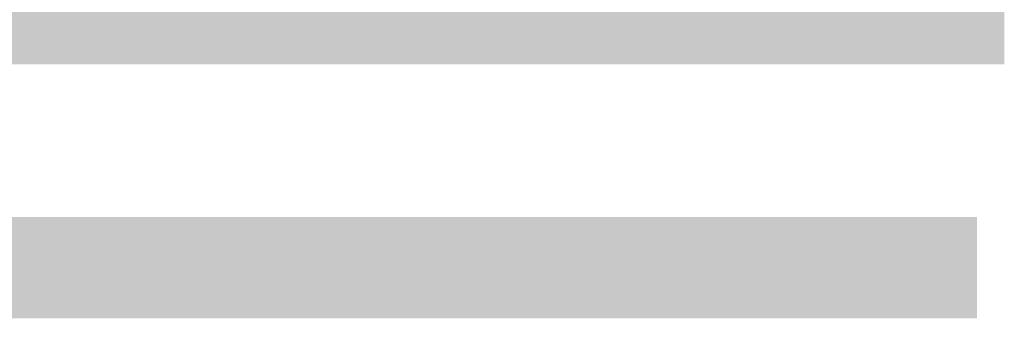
# Model space of a CAD drawing. Extents: x -620 to 300, y 62 to 1112.
# Tile 61 of 235: x -160.399 to -158.459, y 268.761 to 269.35. Entities that reach past the tile are written whole.
import ezdxf

# ---------------------------------------------------------------- set-up
doc = ezdxf.new("R2010")
doc.units = 0
doc.layers.get('0').update_dxf_attribs({"lineweight": 13})
doc.layers.add('00_E_ST_Handlaufleuchte_Kabel', color=3, linetype='Continuous', lineweight=18, true_color=0x00ff00)
doc.layers.add('00_E_ST_Handlaufleuchte_Leerrohre_Terrasse', color=6, linetype='Continuous', lineweight=25, true_color=0xff00ff)

# ---------------------------------------------------------------- blocks, each defined once
blk = doc.blocks.new('Polylinie-A06CPVJIL0')
at = {"color": 0, "linetype": 'ByBlock', "lineweight": -2, "ltscale": 0.18}
blk.add_solid([(-165.8785, 268.7609), (-166.0785, 268.9609), (-158.5126, 268.7609), (-158.5126, 268.9609)], dxfattribs=at)
blk = doc.blocks.new('Polylinie-A06CPVL8L0')
at = {"color": 0, "linetype": 'ByBlock', "lineweight": -2, "ltscale": 0.25}
blk.add_solid([(-158.459, 269.8615), (-158.459, 269.2615), (-432.1725, 269.8615), (-432.7725, 269.2615)], dxfattribs=at)

msp = doc.modelspace()

# ---------------------------------------------------------------- block references
at = {"layer": '00_E_ST_Handlaufleuchte_Kabel', "ltscale": 0.18}
msp.add_blockref('Polylinie-A06CPVJIL0', (0, 0), dxfattribs=at)
at = {"layer": '00_E_ST_Handlaufleuchte_Leerrohre_Terrasse', "color": 6, "ltscale": 0.25, "true_color": 0xff00ff}
msp.add_blockref('Polylinie-A06CPVL8L0', (0, 0), dxfattribs=at)

doc.saveas('drawing.dxf')
